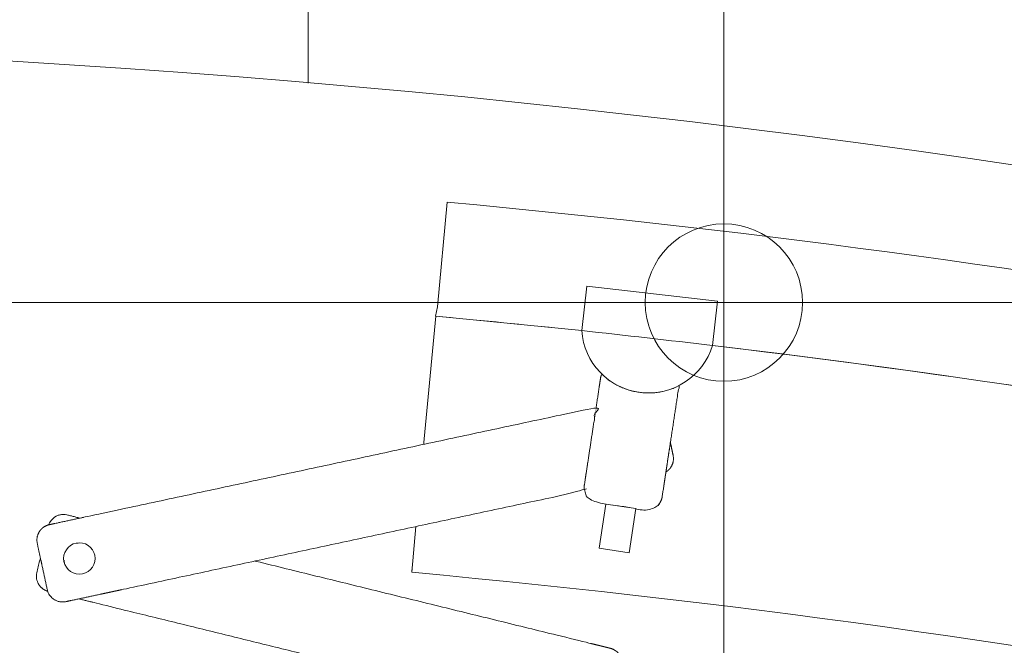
# Model space of a CAD drawing. Header units: metres. Extents: x -45 to 152, y -127 to 99.
# Tile 33 of 256: x -35.21 to -34.835, y -14.656 to -14.417. Entities that reach past the tile are written whole.
import ezdxf

# ---------------------------------------------------------------- set-up
doc = ezdxf.new("R2010")
doc.units = ezdxf.units.M
doc.linetypes.add('Raster 01', pattern=[2, 1, -1])
for name, color, linetype, lineweight in [('036_Bodenbelagarbeiten-350 Doppelbodenelement', 7, 'Continuous', 9), ('_1.35m (3D)', 7, 'Continuous', 9), ('_OG 2 (2D)', 7, 'Continuous', 9)]:
    doc.layers.add(name, color=color, linetype=linetype, lineweight=lineweight)
doc.layers.add('ACTES-Einrichtung Aufsicht.', color=7, linetype='Continuous', lineweight=9, true_color=0xa6a6a6)
doc.layers.add('AV1-Raster', color=7, linetype='Raster 01', lineweight=9, true_color=0xa6a6a6)

# ---------------------------------------------------------------- blocks, each defined once
blk = doc.blocks.new('Group-2')
at = {"layer": 'AV1-Raster'}
blk.add_line((-35.1, -22.95), (-35.1, 1.35), dxfattribs=at)
blk = doc.blocks.new('1.35m (3D)')
at = {"layer": 'AV1-Raster', "color": 7}
blk.add_blockref('Group-2', (0, 0), dxfattribs=at)
blk = doc.blocks.new('Group-95')
at = {"color": 255, "transparency": 33554687}
blk.add_wipeout([(-34.46964, -15.77454), (-34.48486, -15.76948), (-34.50011, -15.76449), (-34.51538, -15.75955), (-34.53066, -15.75468), (-34.54597, -15.74987), (-34.56129, -15.74512), (-34.57663, -15.74044), (-34.592, -15.73581), (-34.69895, -15.70544), (-34.80671, -15.67805), (-34.91518, -15.65365), (-35.02428, -15.63226), (-35.13394, -15.6139), (-35.24406, -15.59858), (-35.35457, -15.58632), (-35.46537, -15.57713), (-35.4728, -15.57423), (-35.47968, -15.57018), (-35.48583, -15.56508), (-35.49108, -15.55908), (-35.49532, -15.55231), (-35.49842, -15.54496), (-35.50031, -15.53721), (-35.50095, -15.52925), (-35.50095, -15.52919), (-35.50095, -15.52913), (-35.50095, -15.52906), (-35.50095, -15.529), (-35.50095, -15.52893), (-35.50095, -15.52887), (-35.50095, -15.52881), (-35.50095, -15.52874), (-35.50095, -14.475), (-35.4999, -14.46532), (-35.497, -14.45603), (-35.49235, -14.44748), (-35.48613, -14.43999), (-35.47858, -14.43384), (-35.46998, -14.42928), (-35.46066, -14.42647), (-35.45097, -14.42551), (-35.10676, -14.44059), (-34.76483, -14.48294), (-34.42734, -14.55229), (-34.09641, -14.6482), (-33.77414, -14.77006), (-33.46256, -14.91712), (-33.16362, -15.08844), (-32.87923, -15.28294), (-32.87917, -15.28298), (-32.87911, -15.28303), (-32.87905, -15.28307), (-32.87899, -15.28312), (-32.87892, -15.28317), (-32.87886, -15.28321), (-32.8788, -15.28326), (-32.87874, -15.28331), (-32.87924, -15.28293), (-32.87207, -15.28952), (-32.86631, -15.29737), (-32.86218, -15.30618), (-32.85984, -15.31563), (-32.85937, -15.32535), (-32.8608, -15.33498), (-32.86406, -15.34415), (-32.86904, -15.35252), (-33.49377, -16.20113), (-33.49891, -16.20707), (-33.50492, -16.21214), (-33.51165, -16.2162), (-33.51893, -16.21915), (-33.52659, -16.22093), (-33.53443, -16.22149), (-33.54225, -16.22081), (-33.54988, -16.21891), (-33.65824, -16.15072), (-33.76871, -16.08602), (-33.88119, -16.02488), (-33.99557, -15.96735), (-34.11172, -15.9135), (-34.22953, -15.86338), (-34.34888, -15.81704)], dxfattribs=at).dxf.layer = 'ACTES-Einrichtung Aufsicht.'
at = {"layer": 'ACTES-Einrichtung Aufsicht.', "transparency": 33554534, "flags": 128}
blk.add_lwpolyline([(-34.46964, -15.77454, 0.008083), (-34.592, -15.73581, 0.055453), (-35.46537, -15.57713, -0.330906), (-35.50095, -15.52925, 0.002569), (-35.50095, -15.52874), (-35.50095, -14.475, -0.41107), (-35.45097, -14.42551, -0.160224), (-32.87923, -15.28294, -0.00305), (-32.87874, -15.28331), (-32.87924, -15.28293, -0.411112), (-32.86904, -15.35252), (-33.49377, -16.20113, -0.325472), (-33.54988, -16.21891, 0.063875)], format="xyb", close=True, dxfattribs=at)
at = {"color": 255, "transparency": 33554559}
blk.add_wipeout([(-34.99579, -14.53567), (-35.00536, -14.53473), (-35.01113, -14.53414), (-35.01691, -14.53355), (-35.02268, -14.53297), (-35.02846, -14.5324), (-35.03424, -14.53184), (-35.04001, -14.53129), (-35.04579, -14.53074), (-35.05157, -14.5302), (-35.0507, -14.52658), (-35.04703, -14.48674), (-34.95753, -14.49599), (-34.86825, -14.50721), (-34.77924, -14.52038), (-34.69055, -14.53551), (-34.6022, -14.55259), (-34.51426, -14.57161), (-34.42675, -14.59255), (-34.33973, -14.61542), (-34.19491, -14.65807), (-34.05177, -14.70603), (-33.91049, -14.75925), (-33.77128, -14.81764), (-33.63431, -14.88113), (-33.49978, -14.94963), (-33.36787, -15.02305), (-33.23876, -15.10129), (-33.2603, -15.1354), (-33.26167, -15.13851), (-33.3606, -15.078), (-33.46122, -15.02036), (-33.56345, -14.96561), (-33.6672, -14.91382), (-33.7724, -14.86502), (-33.87895, -14.81926), (-33.98677, -14.77656), (-34.09576, -14.73697), (-34.09622, -14.73644), (-34.12062, -14.72843), (-34.14655, -14.71972), (-34.17254, -14.71118), (-34.19859, -14.70281), (-34.22469, -14.69462), (-34.25085, -14.68661), (-34.27706, -14.67878), (-34.30333, -14.67112), (-34.32964, -14.66364), (-34.40554, -14.64314), (-34.48182, -14.62411), (-34.55846, -14.60657), (-34.63542, -14.59052), (-34.71268, -14.57597), (-34.7902, -14.56292), (-34.86797, -14.55138), (-34.94595, -14.54135), (-34.94594, -14.5413), (-34.99578, -14.53563)], dxfattribs=at).dxf.layer = 'ACTES-Einrichtung Aufsicht.'
at = {"layer": 'ACTES-Einrichtung Aufsicht.', "flags": 128}
blk.add_lwpolyline([(-34.99579, -14.53567), (-35.00536, -14.53473, 0.002867), (-35.05157, -14.5302), (-35.0507, -14.52658), (-35.04703, -14.48674, -0.044027), (-34.33973, -14.61542, -0.073959), (-33.23876, -15.10129), (-33.2603, -15.1354), (-33.26167, -15.13851, 0.057345), (-34.09576, -14.73697), (-34.09622, -14.73644), (-34.12062, -14.72843, 0.013514), (-34.32964, -14.66364, 0.038853), (-34.94595, -14.54135), (-34.94594, -14.5413), (-34.99578, -14.53563)], format="xyb", close=True, dxfattribs=at)
at = {"color": 255, "transparency": 33554559}
blk.add_wipeout([(-34.09622, -14.73644), (-34.09576, -14.73697), (-33.98677, -14.77656), (-33.87895, -14.81926), (-33.7724, -14.86502), (-33.6672, -14.91382), (-33.56345, -14.96561), (-33.46122, -15.02036), (-33.3606, -15.078), (-33.26167, -15.13851), (-33.31399, -15.22137), (-33.41259, -15.16111), (-33.51292, -15.10375), (-33.61487, -15.04936), (-33.71837, -14.99796), (-33.82334, -14.94962), (-33.92967, -14.90437), (-34.03728, -14.86225), (-34.14607, -14.82329), (-34.15709, -14.81954), (-34.21444, -14.8004), (-34.30124, -14.77382), (-34.39439, -14.74746), (-34.48816, -14.72339), (-34.58249, -14.70163), (-34.67733, -14.68218), (-34.77261, -14.66507), (-34.86828, -14.65029), (-34.96429, -14.63786), (-35.06057, -14.62779), (-35.05896, -14.61036), (-35.05896, -14.61036), (-35.05143, -14.53022), (-34.99579, -14.53567), (-34.94596, -14.54139), (-34.94596, -14.54138), (-34.94596, -14.54138), (-34.94595, -14.54137), (-34.94595, -14.54137), (-34.94595, -14.54136), (-34.94595, -14.54136), (-34.94595, -14.54135), (-34.94595, -14.54135), (-34.84403, -14.55477), (-34.74248, -14.57077), (-34.64137, -14.58934), (-34.54077, -14.61048), (-34.44073, -14.63416), (-34.34133, -14.66038), (-34.24262, -14.68911), (-34.14468, -14.72034), (-34.12062, -14.72843)], dxfattribs=at).dxf.layer = 'ACTES-Einrichtung Aufsicht.'
at = {"layer": 'ACTES-Einrichtung Aufsicht.', "flags": 128}
blk.add_lwpolyline([(-34.09622, -14.73644), (-34.09576, -14.73697, -0.057345), (-33.26167, -15.13851), (-33.31399, -15.22137, 0.058565), (-34.14607, -14.82329), (-34.15709, -14.81954), (-34.21444, -14.8004), (-34.30124, -14.77382, 0.049045), (-35.06057, -14.62779), (-35.05896, -14.61036), (-35.05896, -14.61036), (-35.05143, -14.53022), (-34.99579, -14.53567), (-34.94596, -14.54139, 0.000416), (-34.94595, -14.54135, -0.050823), (-34.14468, -14.72034), (-34.12062, -14.72843)], format="xyb", close=True, dxfattribs=at)
at = {"color": 255, "transparency": 33554559}
for points in [[(-34.99387, -14.51877), (-34.94402, -14.52445), (-34.94595, -14.54135), (-34.99579, -14.53567)], [(-34.98908, -14.55691), (-34.98834, -14.55203), (-34.98529, -14.55462), (-34.98186, -14.5567), (-34.97816, -14.55822), (-34.97426, -14.55915), (-34.97027, -14.55945), (-34.96628, -14.55912), (-34.96239, -14.55817), (-34.95869, -14.55663), (-34.96512, -14.59898), (-34.96512, -14.59899), (-34.96516, -14.59923), (-34.96517, -14.59929), (-34.96518, -14.59936), (-34.9652, -14.59944), (-34.96522, -14.59952), (-34.96525, -14.59961), (-34.96528, -14.59972), (-34.96531, -14.59982), (-34.96535, -14.59994), (-34.96539, -14.60006), (-34.96543, -14.60018), (-34.96547, -14.60029), (-34.96552, -14.60041), (-34.96557, -14.60052), (-34.96562, -14.60063), (-34.96567, -14.60074), (-34.96573, -14.60085), (-34.96579, -14.60095), (-34.96584, -14.60106), (-34.9659, -14.60116), (-34.96596, -14.60126), (-34.96603, -14.60136), (-34.96609, -14.60145), (-34.96616, -14.60155), (-34.96622, -14.60164), (-34.96629, -14.60173), (-34.96636, -14.60182), (-34.96643, -14.60191), (-34.9665, -14.60199), (-34.96658, -14.60208), (-34.96665, -14.60216), (-34.96673, -14.60224), (-34.96681, -14.60232), (-34.96682, -14.60234), (-34.96684, -14.60235), (-34.96685, -14.60236), (-34.96687, -14.60238), (-34.96688, -14.60239), (-34.9669, -14.60241), (-34.96691, -14.60242), (-34.96692, -14.60243), (-34.96694, -14.60245), (-34.96695, -14.60246), (-34.96697, -14.60248), (-34.96699, -14.60249), (-34.967, -14.60251), (-34.96702, -14.60252), (-34.96704, -14.60254), (-34.96706, -14.60256), (-34.96708, -14.60258), (-34.96711, -14.6026), (-34.96713, -14.60262), (-34.96715, -14.60264), (-34.96718, -14.60266), (-34.9672, -14.60268), (-34.96723, -14.6027), (-34.96726, -14.60273), (-34.96729, -14.60275), (-34.96731, -14.60277), (-34.96734, -14.60279), (-34.96737, -14.60282), (-34.9674, -14.60284), (-34.96743, -14.60286), (-34.96746, -14.60289), (-34.96749, -14.60291), (-34.96754, -14.60294), (-34.96759, -14.60298), (-34.96764, -14.60301), (-34.96769, -14.60305), (-34.96774, -14.60308), (-34.96779, -14.60311), (-34.96784, -14.60315), (-34.9679, -14.60318), (-34.96795, -14.60321), (-34.96801, -14.60325), (-34.96807, -14.60328), (-34.96813, -14.60332), (-34.9682, -14.60335), (-34.96826, -14.60339), (-34.96833, -14.60343), (-34.96841, -14.60346), (-34.96848, -14.6035), (-34.96856, -14.60354), (-34.96865, -14.60358), (-34.96873, -14.60361), (-34.96882, -14.60365), (-34.96892, -14.60368), (-34.96901, -14.60372), (-34.96911, -14.60375), (-34.96921, -14.60379), (-34.96931, -14.60382), (-34.96942, -14.60385), (-34.96952, -14.60388), (-34.96962, -14.6039), (-34.96972, -14.60393), (-34.96982, -14.60395), (-34.96992, -14.60397), (-34.97017, -14.60401), (-34.97043, -14.60404), (-34.97068, -14.60407), (-34.97093, -14.60408), (-34.97119, -14.60408), (-34.97144, -14.60406), (-34.9717, -14.60404), (-34.97195, -14.60401), (-34.98975, -14.60131), (-34.99, -14.60126), (-34.99025, -14.60121), (-34.99049, -14.60115), (-34.99074, -14.60107), (-34.99098, -14.60099), (-34.99121, -14.60089), (-34.99145, -14.60078), (-34.99167, -14.60067), (-34.99176, -14.60062), (-34.99185, -14.60057), (-34.99194, -14.60052), (-34.99203, -14.60046), (-34.99212, -14.6004), (-34.99221, -14.60035), (-34.99229, -14.60029), (-34.99238, -14.60022), (-34.99247, -14.60016), (-34.99255, -14.6001), (-34.99263, -14.60004), (-34.9927, -14.59998), (-34.99277, -14.59992), (-34.99284, -14.59986), (-34.99291, -14.5998), (-34.99297, -14.59974), (-34.99303, -14.59968), (-34.99308, -14.59962), (-34.99314, -14.59957), (-34.99319, -14.59951), (-34.99324, -14.59946), (-34.99329, -14.59941), (-34.99333, -14.59936), (-34.99337, -14.59931), (-34.99341, -14.59927), (-34.99345, -14.59922), (-34.99349, -14.59917), (-34.99353, -14.59913), (-34.99357, -14.59908), (-34.99361, -14.59903), (-34.99364, -14.59898), (-34.99368, -14.59893), (-34.9937, -14.5989), (-34.99372, -14.59887), (-34.99374, -14.59884), (-34.99376, -14.59881), (-34.99379, -14.59878), (-34.99381, -14.59875), (-34.99383, -14.59872), (-34.99385, -14.59869), (-34.99387, -14.59866), (-34.99389, -14.59863), (-34.99391, -14.5986), (-34.99392, -14.59858), (-34.99394, -14.59855), (-34.99396, -14.59852), (-34.99397, -14.5985), (-34.99398, -14.59847), (-34.994, -14.59845), (-34.99401, -14.59843), (-34.99402, -14.59841), (-34.99404, -14.59839), (-34.99405, -14.59837), (-34.99406, -14.59835), (-34.99407, -14.59833), (-34.99408, -14.59831), (-34.99409, -14.59829), (-34.9941, -14.59828), (-34.99411, -14.59826), (-34.99412, -14.59824), (-34.99413, -14.59823), (-34.99414, -14.59821), (-34.99415, -14.59819), (-34.99415, -14.59817), (-34.99421, -14.59807), (-34.99426, -14.59797), (-34.9943, -14.59787), (-34.99435, -14.59777), (-34.99439, -14.59766), (-34.99444, -14.59756), (-34.99448, -14.59745), (-34.99451, -14.59735), (-34.99455, -14.59724), (-34.99458, -14.59713), (-34.99462, -14.59702), (-34.99465, -14.59691), (-34.99468, -14.59679), (-34.9947, -14.59668), (-34.99473, -14.59656), (-34.99475, -14.59644), (-34.99477, -14.59632), (-34.99479, -14.59621), (-34.99481, -14.59608), (-34.99482, -14.59596), (-34.99483, -14.59584), (-34.99484, -14.59572), (-34.99484, -14.59559), (-34.99485, -14.59546), (-34.99485, -14.59534), (-34.99485, -14.59523), (-34.99484, -14.59512), (-34.99484, -14.59503), (-34.99484, -14.59494), (-34.99483, -14.59486), (-34.99482, -14.59479), (-34.99482, -14.59472), (-34.99478, -14.59449), (-34.99478, -14.59448)]]:
    blk.add_wipeout(points, dxfattribs=at).dxf.layer = 'ACTES-Einrichtung Aufsicht.'
at = {"layer": 'ACTES-Einrichtung Aufsicht.', "flags": 128}
blk.add_lwpolyline([(-34.99387, -14.51877), (-34.94402, -14.52445), (-34.94595, -14.54135), (-34.99579, -14.53567)], close=True, dxfattribs=at)
at = {"layer": 'ACTES-Einrichtung Aufsicht.'}
blk.add_rational_spline([(-34.98908, -14.55691), (-34.98871, -14.55447), (-34.98834, -14.55203), (-34.97519, -14.56511), (-34.95869, -14.55663), (-34.96191, -14.5778), (-34.96512, -14.59898), (-34.96512, -14.59898), (-34.96512, -14.59899), (-34.96514, -14.59911), (-34.96519, -14.59946), (-34.9655, -14.60042), (-34.96595, -14.60127), (-34.96649, -14.602), (-34.96681, -14.60232), (-34.96687, -14.60238), (-34.96698, -14.60249), (-34.96714, -14.60263), (-34.96737, -14.60282), (-34.96749, -14.60291), (-34.96768, -14.60305), (-34.96811, -14.60331), (-34.96871, -14.60362), (-34.96952, -14.60389), (-34.96992, -14.60397), (-34.97093, -14.60416), (-34.97195, -14.60401), (-34.98085, -14.60266), (-34.98975, -14.60131), (-34.99076, -14.60115), (-34.99167, -14.60067), (-34.99204, -14.60048), (-34.99273, -14.59997), (-34.99321, -14.5995), (-34.99354, -14.59913), (-34.99368, -14.59893), (-34.99377, -14.59881), (-34.99393, -14.59857), (-34.99404, -14.59838), (-34.99412, -14.59824), (-34.99415, -14.59817), (-34.99436, -14.59777), (-34.99466, -14.59692), (-34.99484, -14.59597), (-34.99485, -14.59496), (-34.9948, -14.5946), (-34.99478, -14.59449), (-34.99478, -14.59448), (-34.99478, -14.59448), (-34.99193, -14.57569), (-34.98908, -14.55691)], [1, 1, 1, 0.808687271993, 1, 1, 1, 1, 1, 1, 1, 1, 1, 1, 1, 1, 1, 1, 1, 1, 1, 1, 1, 1, 1, 0.985598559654, 1, 1, 1, 0.985598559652, 1, 1, 1, 1, 1, 1, 1, 1, 1, 1, 1, 1, 1, 1, 1, 1, 1, 1, 1, 1, 1], degree=2, knots=[0, 0, 0, 0.039408, 0.039408, 0.278912, 0.278912, 0.620862, 0.620862, 0.620937, 0.620937, 0.622866, 0.626641, 0.630417, 0.634193, 0.637969, 0.637969, 0.638631, 0.639292, 0.639953, 0.640614, 0.640614, 0.641656, 0.642699, 0.643741, 0.644783, 0.644783, 0.647352, 0.647352, 0.67014, 0.67014, 0.672709, 0.672709, 0.673751, 0.674793, 0.675836, 0.676878, 0.676878, 0.677539, 0.6782, 0.678861, 0.679523, 0.679523, 0.683299, 0.687075, 0.69085, 0.694626, 0.696555, 0.696555, 0.69663, 0.69663, 1, 1, 1], dxfattribs=at)
at = {"color": 255, "transparency": 33554559}
for points in [[(-34.98031, -14.55743), (-34.98344, -14.55584), (-34.98632, -14.55383), (-34.9889, -14.55145), (-34.99113, -14.54874), (-34.99296, -14.54574), (-34.99436, -14.54253), (-34.99531, -14.53915), (-34.99579, -14.53567), (-34.97035, -14.53395)], [(-34.96096, -14.58321), (-34.96198, -14.57831), (-34.96369, -14.58958), (-34.9636, -14.58952), (-34.9635, -14.58946), (-34.96341, -14.5894), (-34.96332, -14.58933), (-34.96323, -14.58927), (-34.96315, -14.5892), (-34.96306, -14.58914), (-34.96298, -14.58907), (-34.96289, -14.58899), (-34.96281, -14.58892), (-34.96272, -14.58884), (-34.96264, -14.58877), (-34.96256, -14.58869), (-34.96248, -14.58861), (-34.96241, -14.58852), (-34.96233, -14.58844), (-34.96232, -14.58842), (-34.9623, -14.58841), (-34.96229, -14.5884), (-34.96228, -14.58838), (-34.96227, -14.58837), (-34.96225, -14.58835), (-34.96224, -14.58834), (-34.96223, -14.58832), (-34.96221, -14.5883), (-34.9622, -14.58829), (-34.96219, -14.58827), (-34.96217, -14.58825), (-34.96216, -14.58823), (-34.96214, -14.58822), (-34.96213, -14.5882), (-34.96211, -14.58817), (-34.96209, -14.58815), (-34.96207, -14.58813), (-34.96206, -14.58811), (-34.96204, -14.58808), (-34.96202, -14.58805), (-34.962, -14.58803), (-34.96198, -14.588), (-34.96196, -14.58797), (-34.96193, -14.58794), (-34.96191, -14.58791), (-34.96189, -14.58788), (-34.96187, -14.58785), (-34.96185, -14.58782), (-34.96183, -14.58779), (-34.96181, -14.58776), (-34.96179, -14.58772), (-34.96176, -14.58767), (-34.96172, -14.58762), (-34.96169, -14.58757), (-34.96166, -14.58752), (-34.96163, -14.58747), (-34.9616, -14.58741), (-34.96157, -14.58736), (-34.96154, -14.5873), (-34.96151, -14.58725), (-34.96148, -14.58719), (-34.96145, -14.58713), (-34.96142, -14.58706), (-34.96139, -14.587), (-34.96135, -14.58693), (-34.96132, -14.58685), (-34.96129, -14.58678), (-34.96125, -14.5867), (-34.96122, -14.58662), (-34.96119, -14.58653), (-34.96116, -14.58644), (-34.96113, -14.58635), (-34.9611, -14.58626), (-34.96107, -14.58616), (-34.96104, -14.58606), (-34.96101, -14.58595), (-34.96099, -14.58585), (-34.96096, -14.58575), (-34.96094, -14.58564), (-34.96092, -14.58554), (-34.9609, -14.58544), (-34.96089, -14.58534), (-34.96087, -14.58523), (-34.96085, -14.58498), (-34.96083, -14.58473), (-34.96083, -14.58447), (-34.96083, -14.58422), (-34.96085, -14.58396), (-34.96087, -14.58371), (-34.96091, -14.58346)], [(-34.96512, -14.59898), (-34.96512, -14.59898), (-34.96512, -14.59898), (-34.96512, -14.59898), (-34.96512, -14.59898), (-34.96512, -14.59898), (-34.96512, -14.59898), (-34.96512, -14.59899), (-34.96512, -14.59899), (-34.96512, -14.59899), (-34.96512, -14.599), (-34.96513, -14.59902), (-34.96513, -14.59905), (-34.96513, -14.59908), (-34.96514, -14.59912), (-34.96515, -14.59917), (-34.96516, -14.59923), (-34.96517, -14.59929), (-34.96518, -14.59936), (-34.9652, -14.59944), (-34.96522, -14.59952), (-34.96525, -14.59961), (-34.96528, -14.59972), (-34.96531, -14.59982), (-34.96535, -14.59994), (-34.96539, -14.60006), (-34.96543, -14.60018), (-34.96547, -14.60029), (-34.96552, -14.60041), (-34.96557, -14.60052), (-34.96562, -14.60063), (-34.96567, -14.60074), (-34.96573, -14.60085), (-34.96579, -14.60095), (-34.96584, -14.60106), (-34.9659, -14.60116), (-34.96596, -14.60126), (-34.96603, -14.60136), (-34.96609, -14.60145), (-34.96616, -14.60155), (-34.96622, -14.60164), (-34.96629, -14.60173), (-34.96636, -14.60182), (-34.96643, -14.60191), (-34.9665, -14.60199), (-34.96658, -14.60208), (-34.96665, -14.60216), (-34.96673, -14.60224), (-34.96681, -14.60232)], [(-35.20212, -14.6223), (-35.19899, -14.6097), (-35.19893, -14.60954), (-35.19886, -14.60938), (-35.19879, -14.60922), (-35.19872, -14.60906), (-35.19864, -14.60891), (-35.19855, -14.60876), (-35.19847, -14.60861), (-35.19837, -14.60846), (-35.19832, -14.60838), (-35.19826, -14.60829), (-35.1982, -14.60821), (-35.19813, -14.60812), (-35.19807, -14.60804), (-35.198, -14.60796), (-35.19793, -14.60788), (-35.19787, -14.6078), (-35.1978, -14.60772), (-35.19773, -14.60764), (-35.19766, -14.60757), (-35.19759, -14.6075), (-35.19752, -14.60744), (-35.19746, -14.60737), (-35.19739, -14.60731), (-35.19733, -14.60726), (-35.19727, -14.6072), (-35.1972, -14.60715), (-35.19714, -14.6071), (-35.19709, -14.60706), (-35.19703, -14.60701), (-35.19698, -14.60697), (-35.19692, -14.60693), (-35.19687, -14.60689), (-35.19682, -14.60686), (-35.19677, -14.60682), (-35.19672, -14.60679), (-35.19667, -14.60675), (-35.19662, -14.60672), (-35.19657, -14.60669), (-35.19652, -14.60665), (-35.19646, -14.60662), (-35.19643, -14.6066), (-35.1964, -14.60658), (-35.19637, -14.60656), (-35.19634, -14.60655), (-35.1963, -14.60653), (-35.19627, -14.60651), (-35.19624, -14.60649), (-35.19621, -14.60647), (-35.19617, -14.60646), (-35.19614, -14.60644), (-35.19611, -14.60643), (-35.19609, -14.60641), (-35.19606, -14.6064), (-35.19603, -14.60638), (-35.196, -14.60637), (-35.19598, -14.60636), (-35.19596, -14.60635), (-35.19593, -14.60633), (-35.19591, -14.60632), (-35.19589, -14.60631), (-35.19587, -14.6063), (-35.19585, -14.60629), (-35.19583, -14.60629), (-35.19581, -14.60628), (-35.19579, -14.60627), (-35.19577, -14.60626), (-35.19575, -14.60625), (-35.19574, -14.60625), (-35.19572, -14.60624), (-35.1957, -14.60623), (-35.19568, -14.60622), (-35.19566, -14.60622), (-35.19556, -14.60617), (-35.19545, -14.60613), (-35.19535, -14.60609), (-35.19524, -14.60606), (-35.19513, -14.60602), (-35.19503, -14.60599), (-35.19492, -14.60596), (-35.19481, -14.60593), (-35.1947, -14.60591), (-35.19459, -14.60588), (-35.19447, -14.60586), (-35.19436, -14.60584), (-35.19424, -14.60582), (-35.19413, -14.6058), (-35.19401, -14.60579), (-35.19389, -14.60578), (-35.19377, -14.60577), (-35.19365, -14.60576), (-35.19352, -14.60575), (-35.1934, -14.60575), (-35.19328, -14.60575), (-35.19315, -14.60576), (-35.19303, -14.60576), (-35.1929, -14.60577), (-35.19278, -14.60578), (-35.19267, -14.60579), (-35.19256, -14.6058), (-35.19247, -14.60582), (-35.19238, -14.60583), (-35.1923, -14.60584), (-35.19223, -14.60585), (-35.19217, -14.60587), (-35.19193, -14.60592), (-35.19193, -14.60593), (-35.18702, -14.60713), (-34.98506, -14.65669), (-34.98505, -14.65669), (-34.98482, -14.65675), (-34.98476, -14.65677), (-34.98469, -14.65679), (-34.98461, -14.65681), (-34.98453, -14.65684), (-34.98444, -14.65688), (-34.98434, -14.65691), (-34.98424, -14.65696), (-34.98412, -14.657), (-34.98401, -14.65705), (-34.9839, -14.65711), (-34.98378, -14.65716), (-34.98367, -14.65722), (-34.98357, -14.65728), (-34.98346, -14.65734), (-34.98336, -14.6574), (-34.98325, -14.65746), (-34.98315, -14.65753), (-34.98306, -14.6576), (-34.98296, -14.65767), (-34.98287, -14.65774), (-34.98277, -14.65781), (-34.98268, -14.65788), (-34.9826, -14.65795), (-34.98251, -14.65803), (-34.98243, -14.6581), (-34.98234, -14.65818), (-34.98226, -14.65826), (-34.98218, -14.65834), (-34.98211, -14.65842), (-34.98203, -14.6585), (-34.98196, -14.65859), (-34.98188, -14.65867), (-34.98187, -14.65869), (-34.98186, -14.65871), (-34.98185, -14.65872), (-34.98183, -14.65874), (-34.98182, -14.65875), (-34.98181, -14.65877), (-34.9818, -14.65878), (-34.98178, -14.6588), (-34.98177, -14.65881), (-34.98176, -14.65883), (-34.98174, -14.65885), (-34.98173, -14.65887), (-34.98172, -14.65888), (-34.9817, -14.6589), (-34.98169, -14.65893), (-34.98167, -14.65895), (-34.98165, -14.65897), (-34.98164, -14.65899), (-34.98162, -14.65902), (-34.9816, -14.65904), (-34.98158, -14.65907), (-34.98156, -14.6591), (-34.98154, -14.65913), (-34.98152, -14.65916), (-34.9815, -14.65919), (-34.98148, -14.65922), (-34.98146, -14.65925), (-34.98144, -14.65928), (-34.98142, -14.65931), (-34.9814, -14.65934), (-34.98138, -14.65937), (-34.98136, -14.65941), (-34.98133, -14.65946), (-34.9813, -14.65951), (-34.98127, -14.65956), (-34.98124, -14.65961), (-34.98121, -14.65967), (-34.98118, -14.65972), (-34.98115, -14.65978), (-34.98113, -14.65983), (-34.9811, -14.65989), (-34.98107, -14.65995), (-34.98104, -14.66001), (-34.98101, -14.66008), (-34.98098, -14.66015), (-34.98095, -14.66022), (-34.98092, -14.66029), (-34.98089, -14.66037), (-34.98086, -14.66045), (-34.98083, -14.66053), (-34.9808, -14.66062), (-34.98077, -14.66071), (-34.98074, -14.6608), (-34.98072, -14.66089), (-34.98069, -14.66099), (-34.98066, -14.6611), (-34.98064, -14.6612), (-34.98062, -14.6613), (-34.9806, -14.66141), (-34.98058, -14.66151), (-34.98056, -14.66161), (-34.98055, -14.66172), (-34.98053, -14.66182), (-34.98052, -14.66192), (-34.9805, -14.66218), (-34.98049, -14.66243), (-34.9805, -14.66268), (-34.98051, -14.66294), (-34.98053, -14.66319), (-34.98057, -14.66345), (-34.98061, -14.6637), (-34.98067, -14.66395), (-34.98496, -14.68143), (-34.98502, -14.68167), (-34.9851, -14.68192), (-34.98518, -14.68216), (-34.98528, -14.68239), (-34.98539, -14.68262), (-34.9855, -14.68285), (-34.98563, -14.68307), (-34.98577, -14.68329), (-34.98582, -14.68337), (-34.98588, -14.68346), (-34.98594, -14.68354), (-34.98601, -14.68363), (-34.98607, -14.68371), (-34.98614, -14.68379), (-34.9862, -14.68387), (-34.98627, -14.68395), (-34.98634, -14.68403), (-34.98641, -14.68411), (-34.98648, -14.68418), (-34.98655, -14.68425), (-34.98661, -14.68431), (-34.98668, -14.68438), (-34.98675, -14.68444), (-34.98681, -14.68449), (-34.98687, -14.68455), (-34.98693, -14.6846), (-34.98699, -14.68465), (-34.98705, -14.68469), (-34.98711, -14.68474), (-34.98716, -14.68478), (-34.98722, -14.68482), (-34.98727, -14.68486), (-34.98732, -14.68489), (-34.98737, -14.68493), (-34.98742, -14.68496), (-34.98747, -14.685), (-34.98752, -14.68503), (-34.98757, -14.68506), (-34.98762, -14.6851), (-34.98767, -14.68513), (-34.98771, -14.68515), (-34.98774, -14.68517), (-34.98777, -14.68519), (-34.9878, -14.6852), (-34.98783, -14.68522), (-34.98787, -14.68524), (-34.9879, -14.68526), (-34.98793, -14.68528), (-34.98796, -14.68529), (-34.98799, -14.68531), (-34.98802, -14.68532), (-34.98805, -14.68534), (-34.98808, -14.68535), (-34.98811, -14.68537), (-34.98813, -14.68538), (-34.98816, -14.68539), (-34.98818, -14.6854), (-34.98821, -14.68542), (-34.98823, -14.68543), (-34.98825, -14.68544), (-34.98827, -14.68545), (-34.98829, -14.68546), (-34.98831, -14.68546), (-34.98833, -14.68547), (-34.98835, -14.68548), (-34.98837, -14.68549), (-34.98838, -14.6855), (-34.9884, -14.6855), (-34.98842, -14.68551), (-34.98844, -14.68552), (-34.98846, -14.68553), (-34.98847, -14.68553), (-34.98858, -14.68558), (-34.98868, -14.68562), (-34.98879, -14.68566), (-34.9889, -14.68569), (-34.989, -14.68573), (-34.98911, -14.68576), (-34.98922, -14.68579), (-34.98933, -14.68582), (-34.98944, -14.68584), (-34.98955, -14.68587), (-34.98967, -14.68589), (-34.98978, -14.68591), (-34.9899, -14.68593), (-34.99001, -14.68595), (-34.99013, -14.68596), (-34.99025, -14.68597), (-34.99037, -14.68598), (-34.99049, -14.68599), (-34.99061, -14.686), (-34.99074, -14.686), (-34.99086, -14.686), (-34.99098, -14.68599), (-34.99111, -14.68599), (-34.99123, -14.68598), (-34.99136, -14.68597), (-34.99147, -14.68596), (-34.99157, -14.68595), (-34.99167, -14.68593), (-34.99176, -14.68592), (-34.99184, -14.68591), (-34.99191, -14.6859), (-34.99197, -14.68588), (-34.9922, -14.68583), (-34.99221, -14.68582), (-35.00398, -14.68293), (-35.00164, -14.66751), (-35.00158, -14.66673), (-35.00161, -14.66594), (-35.00175, -14.66517), (-35.00199, -14.66442), (-35.00232, -14.66371), (-35.00274, -14.66305), (-35.00325, -14.66245), (-35.00447, -14.66147), (-35.00517, -14.66111), (-35.00591, -14.66084), (-35.00668, -14.66068), (-35.00746, -14.66061), (-35.00824, -14.66065), (-35.00901, -14.66078), (-35.01047, -14.66135), (-35.01113, -14.66178), (-35.01173, -14.66228), (-35.01226, -14.66286), (-35.01271, -14.66351), (-35.01307, -14.6642), (-35.01334, -14.66494), (-35.01351, -14.66571), (-35.01569, -14.68006), (-35.18747, -14.63791), (-35.18745, -14.63791), (-35.19937, -14.63498), (-35.19947, -14.63495), (-35.19956, -14.63492), (-35.19966, -14.63489), (-35.19976, -14.63485), (-35.19986, -14.63481), (-35.19996, -14.63477), (-35.20005, -14.63473), (-35.20015, -14.63469), (-35.20025, -14.63464), (-35.20035, -14.63459), (-35.20044, -14.63454), (-35.20054, -14.63449), (-35.20063, -14.63444), (-35.20073, -14.63438), (-35.20082, -14.63432), (-35.20092, -14.63426), (-35.20101, -14.6342), (-35.2011, -14.63414), (-35.20119, -14.63408), (-35.20128, -14.63401), (-35.20137, -14.63394), (-35.20146, -14.63387), (-35.20154, -14.6338), (-35.20163, -14.63372), (-35.20171, -14.63365), (-35.20179, -14.63357), (-35.20187, -14.63349), (-35.20195, -14.63341), (-35.20203, -14.63333), (-35.20211, -14.63325), (-35.20218, -14.63316), (-35.20226, -14.63308), (-35.20227, -14.63306), (-35.20228, -14.63304), (-35.20229, -14.63303), (-35.20231, -14.63301), (-35.20232, -14.633), (-35.20233, -14.63298), (-35.20234, -14.63297), (-35.20235, -14.63295), (-35.20237, -14.63294), (-35.20238, -14.63292), (-35.20239, -14.6329), (-35.20241, -14.63288), (-35.20242, -14.63287), (-35.20244, -14.63285), (-35.20245, -14.63282), (-35.20247, -14.6328), (-35.20249, -14.63278), (-35.2025, -14.63276), (-35.20252, -14.63273), (-35.20254, -14.63271), (-35.20256, -14.63268), (-35.20258, -14.63265), (-35.2026, -14.63262), (-35.20262, -14.63259), (-35.20264, -14.63256), (-35.20266, -14.63253), (-35.20268, -14.6325), (-35.2027, -14.63247), (-35.20272, -14.63244), (-35.20274, -14.63241), (-35.20276, -14.63238), (-35.20278, -14.63234), (-35.20281, -14.63229), (-35.20284, -14.63224), (-35.20287, -14.63219), (-35.2029, -14.63214), (-35.20293, -14.63208), (-35.20296, -14.63203), (-35.20298, -14.63197), (-35.20301, -14.63192), (-35.20304, -14.63186), (-35.20307, -14.6318), (-35.2031, -14.63174), (-35.20313, -14.63167), (-35.20316, -14.6316), (-35.20319, -14.63153), (-35.20322, -14.63146), (-35.20325, -14.63138), (-35.20328, -14.6313), (-35.20331, -14.63122), (-35.20334, -14.63113), (-35.20337, -14.63104), (-35.2034, -14.63095), (-35.20342, -14.63086), (-35.20345, -14.63076), (-35.20347, -14.63065), (-35.2035, -14.63055), (-35.20352, -14.63045), (-35.20354, -14.63034), (-35.20356, -14.63024), (-35.20358, -14.63014), (-35.20359, -14.63003), (-35.2036, -14.62993), (-35.20362, -14.62983), (-35.20364, -14.62957), (-35.20364, -14.62932), (-35.20364, -14.62907), (-35.20363, -14.62881), (-35.20361, -14.62856), (-35.20357, -14.6283), (-35.20353, -14.62805), (-35.20347, -14.6278)]]:
    blk.add_wipeout(points, dxfattribs=at).dxf.layer = 'ACTES-Einrichtung Aufsicht.'
at = {"layer": 'ACTES-Einrichtung Aufsicht.'}
for points, weights, knots in [([(-34.96096, -14.58321), (-34.96147, -14.58076), (-34.96198, -14.57831), (-34.96284, -14.58395), (-34.96369, -14.58958), (-34.96331, -14.58934), (-34.96263, -14.58878), (-34.96233, -14.58844), (-34.96228, -14.58838), (-34.96218, -14.58826), (-34.96204, -14.58809), (-34.96187, -14.58785), (-34.96179, -14.58772), (-34.96166, -14.58752), (-34.96142, -14.58708), (-34.96115, -14.58647), (-34.96093, -14.58564), (-34.96087, -14.58523), (-34.96074, -14.58421), (-34.96096, -14.58321)], [1, 1, 1, 1, 1, 1, 1, 1, 1, 1, 1, 1, 1, 1, 1, 1, 1, 1, 0.985598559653, 1], [0, 0, 0, 0.242093, 0.242093, 0.793953, 0.793953, 0.837958, 0.884456, 0.884456, 0.892598, 0.900739, 0.90888, 0.917022, 0.917022, 0.929858, 0.942693, 0.955529, 0.968365, 0.968365, 1, 1, 1]), ([(-35.20212, -14.6223), (-35.20056, -14.616), (-35.19899, -14.6097), (-35.19875, -14.60905), (-35.19837, -14.60846), (-35.19815, -14.60812), (-35.19758, -14.60748), (-35.19707, -14.60704), (-35.19667, -14.60675), (-35.19646, -14.60662), (-35.19634, -14.60654), (-35.19608, -14.6064), (-35.19588, -14.60631), (-35.19574, -14.60625), (-35.19566, -14.60622), (-35.19525, -14.60604), (-35.19437, -14.60582), (-35.19341, -14.60573), (-35.1924, -14.60581), (-35.19205, -14.6059), (-35.19193, -14.60592), (-35.19193, -14.60593), (-35.19193, -14.60593), (-35.18947, -14.60653), (-35.18702, -14.60713), (-35.08604, -14.63191), (-34.98506, -14.65669), (-34.98506, -14.65669), (-34.98505, -14.65669), (-34.98494, -14.65672), (-34.98459, -14.65681), (-34.98366, -14.6572), (-34.98285, -14.65773), (-34.98217, -14.65833), (-34.98188, -14.65867), (-34.98183, -14.65874), (-34.98173, -14.65886), (-34.9816, -14.65903), (-34.98144, -14.65928), (-34.98136, -14.65941), (-34.98124, -14.65961), (-34.98101, -14.66006), (-34.98076, -14.66068), (-34.98056, -14.66151), (-34.98052, -14.66192), (-34.98042, -14.66295), (-34.98067, -14.66395), (-34.98281, -14.67269), (-34.98496, -14.68143), (-34.9852, -14.68243), (-34.98577, -14.68329), (-34.98599, -14.68363), (-34.98655, -14.68427), (-34.98706, -14.68471), (-34.98747, -14.685), (-34.98767, -14.68513), (-34.9878, -14.68521), (-34.98806, -14.68535), (-34.98826, -14.68544), (-34.9884, -14.6855), (-34.98847, -14.68553), (-34.98889, -14.68571), (-34.98977, -14.68593), (-34.99073, -14.68602), (-34.99174, -14.68594), (-34.99209, -14.68585), (-34.9922, -14.68583), (-34.99221, -14.68582), (-34.99221, -14.68582), (-34.9981, -14.68438), (-35.00398, -14.68293), (-35.00281, -14.67522), (-35.00164, -14.66751), (-35.00112, -14.66408), (-35.00383, -14.66192), (-35.00654, -14.65976), (-35.00976, -14.66102), (-35.01299, -14.66228), (-35.01351, -14.66571), (-35.0146, -14.67289), (-35.01569, -14.68006), (-35.10158, -14.65899), (-35.18747, -14.63791), (-35.18746, -14.63791), (-35.18745, -14.63791), (-35.19341, -14.63644), (-35.19937, -14.63498), (-35.19976, -14.63486), (-35.20054, -14.63451), (-35.20129, -14.63402), (-35.20197, -14.63342), (-35.20226, -14.63308), (-35.20231, -14.63301), (-35.2024, -14.63289), (-35.20253, -14.63272), (-35.2027, -14.63247), (-35.20278, -14.63234), (-35.2029, -14.63214), (-35.20312, -14.63169), (-35.20337, -14.63107), (-35.20357, -14.63024), (-35.20362, -14.62983), (-35.20372, -14.6288), (-35.20347, -14.6278), (-35.2028, -14.62505), (-35.20212, -14.6223)], [1, 1, 1, 0.99333317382, 1, 1, 1, 1, 1, 1, 1, 1, 1, 1, 1, 1, 1, 1, 1, 1, 1, 1, 1, 1, 1, 1, 1, 1, 1, 1, 1, 1, 1, 1, 1, 1, 1, 1, 1, 1, 1, 1, 1, 1, 1, 0.985598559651, 1, 1, 1, 0.985598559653, 1, 1, 1, 1, 1, 1, 1, 1, 1, 1, 1, 1, 1, 1, 1, 1, 1, 1, 1, 1, 1, 1, 1, 0.866022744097, 1, 0.866022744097, 1, 0.866022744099, 1, 1, 1, 1, 1, 1, 1, 1, 1, 1, 1, 1, 1, 1, 1, 1, 1, 1, 1, 1, 1, 1, 1, 1, 0.985598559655, 1, 1, 1], [0, 0, 0, 0.004254, 0.004254, 0.004707, 0.004707, 0.004977, 0.005247, 0.005516, 0.005786, 0.005786, 0.005957, 0.006128, 0.006299, 0.00647, 0.00647, 0.007448, 0.008425, 0.009402, 0.010379, 0.010878, 0.010878, 0.010898, 0.010898, 0.021336, 0.021336, 0.450963, 0.450963, 0.450982, 0.450982, 0.451481, 0.452458, 0.453436, 0.454413, 0.45539, 0.45539, 0.455561, 0.455732, 0.455903, 0.456074, 0.456074, 0.456344, 0.456614, 0.456884, 0.457153, 0.457153, 0.457818, 0.457818, 0.463715, 0.463715, 0.46438, 0.46438, 0.46465, 0.46492, 0.465189, 0.465459, 0.465459, 0.46563, 0.465801, 0.465972, 0.466144, 0.466144, 0.467121, 0.468098, 0.469075, 0.470052, 0.470551, 0.470551, 0.470571, 0.470571, 0.495613, 0.495613, 0.527849, 0.527849, 0.540245, 0.540245, 0.552642, 0.552642, 0.565038, 0.565038, 0.595034, 0.595034, 0.960479, 0.960479, 0.960516, 0.960516, 0.985858, 0.985858, 0.987545, 0.989232, 0.990918, 0.992605, 0.992605, 0.9929, 0.993195, 0.993491, 0.993786, 0.993786, 0.994251, 0.994717, 0.995183, 0.995648, 0.995648, 0.996795, 0.996795, 1, 1, 1])]:
    blk.add_rational_spline(points, weights, degree=2, knots=knots, dxfattribs=at)
blk.add_open_spline([(-34.96512, -14.59898), (-34.96512, -14.59898), (-34.96512, -14.59899), (-34.96519, -14.59946), (-34.9655, -14.60042), (-34.96595, -14.60127), (-34.96649, -14.602), (-34.96681, -14.60232)], degree=2, dxfattribs=at)
at = {"color": 255, "transparency": 33554559}
blk.add_wipeout([(-34.94652, -14.54302), (-34.94799, -14.54621), (-34.94988, -14.54916), (-34.95217, -14.55183), (-34.95479, -14.55416), (-34.95772, -14.5561), (-34.96088, -14.55763), (-34.96422, -14.5587), (-34.96767, -14.55931), (-34.97035, -14.53395)], dxfattribs=at).dxf.layer = 'ACTES-Einrichtung Aufsicht.'
for points in [[(-34.99579, -14.53567), (-34.99511, -14.54004), (-34.99369, -14.54423), (-34.99156, -14.54811), (-34.98879, -14.55156), (-34.98547, -14.55449), (-34.98169, -14.55679), (-34.97757, -14.55841), (-34.96881, -14.5594), (-34.96443, -14.55875), (-34.96024, -14.55736), (-34.95634, -14.55526), (-34.95287, -14.55252), (-34.94992, -14.54921), (-34.94759, -14.54545), (-34.94595, -14.54135), (-34.95217, -14.54062), (-34.9584, -14.53989), (-34.96463, -14.53918), (-34.97086, -14.53846), (-34.9771, -14.53776), (-34.98333, -14.53706), (-34.98956, -14.53636)], [(-34.99482, -14.59472), (-34.99482, -14.59479), (-34.99483, -14.59486), (-34.99484, -14.59494), (-34.99484, -14.59503), (-34.99484, -14.59512), (-34.99485, -14.59523), (-34.99485, -14.59534), (-34.99485, -14.59546), (-34.99484, -14.59559), (-34.99484, -14.59572), (-34.99483, -14.59584), (-34.99482, -14.59596), (-34.99481, -14.59608), (-34.99479, -14.59621), (-34.99477, -14.59632), (-34.99475, -14.59644), (-34.99475, -14.59646), (-34.99474, -14.59648), (-34.99474, -14.5965), (-34.99474, -14.59651), (-34.99473, -14.59653), (-34.99473, -14.59655), (-34.99473, -14.59657), (-34.99472, -14.59658), (-35.19241, -14.63897), (-35.19242, -14.63897), (-35.19266, -14.63902), (-35.19272, -14.63903), (-35.19279, -14.63904), (-35.19287, -14.63905), (-35.19296, -14.63906), (-35.19305, -14.63907), (-35.19316, -14.63908), (-35.19327, -14.63909), (-35.19339, -14.63909), (-35.19352, -14.6391), (-35.19365, -14.6391), (-35.19377, -14.6391), (-35.19389, -14.6391), (-35.19402, -14.63909), (-35.19414, -14.63908), (-35.19426, -14.63907), (-35.19438, -14.63906), (-35.1945, -14.63904), (-35.19461, -14.63903), (-35.19473, -14.63901), (-35.19485, -14.63898), (-35.19496, -14.63896), (-35.19507, -14.63893), (-35.19518, -14.63891), (-35.19529, -14.63888), (-35.1954, -14.63885), (-35.19551, -14.63881), (-35.19562, -14.63878), (-35.19572, -14.63874), (-35.19583, -14.6387), (-35.19593, -14.63866), (-35.19604, -14.63861), (-35.19614, -14.63857), (-35.19616, -14.63856), (-35.19618, -14.63855), (-35.19619, -14.63854), (-35.19621, -14.63854), (-35.19623, -14.63853), (-35.19625, -14.63852), (-35.19627, -14.63851), (-35.19628, -14.6385), (-35.1963, -14.63849), (-35.19632, -14.63848), (-35.19634, -14.63847), (-35.19636, -14.63846), (-35.19638, -14.63845), (-35.1964, -14.63844), (-35.19643, -14.63843), (-35.19645, -14.63842), (-35.19648, -14.63841), (-35.1965, -14.63839), (-35.19653, -14.63838), (-35.19656, -14.63836), (-35.19658, -14.63835), (-35.19661, -14.63833), (-35.19664, -14.63831), (-35.19667, -14.63829), (-35.19671, -14.63828), (-35.19674, -14.63826), (-35.19677, -14.63824), (-35.1968, -14.63822), (-35.19683, -14.6382), (-35.19687, -14.63818), (-35.1969, -14.63816), (-35.19693, -14.63814), (-35.19698, -14.63811), (-35.19703, -14.63807), (-35.19708, -14.63804), (-35.19713, -14.638), (-35.19718, -14.63797), (-35.19723, -14.63793), (-35.19728, -14.6379), (-35.19733, -14.63786), (-35.19738, -14.63782), (-35.19743, -14.63778), (-35.19748, -14.63773), (-35.19754, -14.63769), (-35.19759, -14.63764), (-35.19765, -14.63759), (-35.19771, -14.63754), (-35.19777, -14.63748), (-35.19784, -14.63742), (-35.1979, -14.63736), (-35.19796, -14.6373), (-35.19803, -14.63723), (-35.19809, -14.63716), (-35.19816, -14.63708), (-35.19823, -14.637), (-35.19829, -14.63692), (-35.19836, -14.63684), (-35.19843, -14.63676), (-35.19849, -14.63667), (-35.19855, -14.63659), (-35.19861, -14.6365), (-35.19867, -14.63642), (-35.19873, -14.63633), (-35.19878, -14.63624), (-35.19887, -14.63609), (-35.19896, -14.63594), (-35.19904, -14.63579), (-35.19911, -14.63563), (-35.19918, -14.63547), (-35.19925, -14.63531), (-35.19931, -14.63515), (-35.19937, -14.63498), (-35.20212, -14.6223), (-35.20331, -14.61676), (-35.20336, -14.61651), (-35.2034, -14.61626), (-35.20342, -14.616), (-35.20344, -14.61575), (-35.20344, -14.61549), (-35.20344, -14.61524), (-35.20342, -14.61499), (-35.20339, -14.61473), (-35.20338, -14.61463), (-35.20336, -14.61453), (-35.20335, -14.61443), (-35.20333, -14.61432), (-35.2033, -14.61422), (-35.20328, -14.61412), (-35.20326, -14.61401), (-35.20323, -14.61391), (-35.2032, -14.61381), (-35.20317, -14.61371), (-35.20314, -14.61362), (-35.20311, -14.61353), (-35.20308, -14.61344), (-35.20305, -14.61335), (-35.20301, -14.61327), (-35.20298, -14.61319), (-35.20295, -14.61311), (-35.20291, -14.61304), (-35.20288, -14.61297), (-35.20285, -14.6129), (-35.20282, -14.61284), (-35.20279, -14.61278), (-35.20276, -14.61272), (-35.20273, -14.61266), (-35.2027, -14.61261), (-35.20267, -14.61255), (-35.20264, -14.6125), (-35.20261, -14.61245), (-35.20258, -14.6124), (-35.20254, -14.61234), (-35.20251, -14.61229), (-35.20248, -14.61224), (-35.20246, -14.61221), (-35.20244, -14.61218), (-35.20242, -14.61215), (-35.2024, -14.61212), (-35.20238, -14.61209), (-35.20236, -14.61206), (-35.20233, -14.61203), (-35.20231, -14.612), (-35.20229, -14.61197), (-35.20227, -14.61194), (-35.20225, -14.61191), (-35.20223, -14.61189), (-35.20221, -14.61186), (-35.20219, -14.61184), (-35.20218, -14.61181), (-35.20216, -14.61179), (-35.20214, -14.61177), (-35.20213, -14.61175), (-35.20211, -14.61173), (-35.2021, -14.61171), (-35.20208, -14.6117), (-35.20207, -14.61168), (-35.20205, -14.61166), (-35.20204, -14.61165), (-35.20203, -14.61163), (-35.20202, -14.61162), (-35.202, -14.6116), (-35.20199, -14.61159), (-35.20198, -14.61157), (-35.20196, -14.61156), (-35.20195, -14.61154), (-35.20194, -14.61153), (-35.20186, -14.61144), (-35.20179, -14.61136), (-35.20171, -14.61128), (-35.20163, -14.6112), (-35.20154, -14.61112), (-35.20146, -14.61105), (-35.20138, -14.61097), (-35.20129, -14.6109), (-35.2012, -14.61083), (-35.20111, -14.61076), (-35.20102, -14.61069), (-35.20093, -14.61062), (-35.20083, -14.61055), (-35.20073, -14.61049), (-35.20063, -14.61042), (-35.20053, -14.61036), (-35.20043, -14.6103), (-35.20032, -14.61024), (-35.20021, -14.61018), (-35.20011, -14.61012), (-35.19999, -14.61007), (-35.19988, -14.61002), (-35.19977, -14.60997), (-35.19965, -14.60992), (-35.19955, -14.60988), (-35.19945, -14.60985), (-35.19936, -14.60981), (-35.19927, -14.60978), (-35.19919, -14.60976), (-35.19912, -14.60973), (-35.19905, -14.60972), (-35.19899, -14.6097), (-35.18702, -14.60713), (-34.9903, -14.56495), (-34.99478, -14.59448), (-34.99478, -14.59449)]]:
    blk.add_wipeout(points, dxfattribs=at).dxf.layer = 'ACTES-Einrichtung Aufsicht.'
at = {"layer": 'ACTES-Einrichtung Aufsicht.'}
blk.add_line((-35.06057, -14.62779), (-35.06039, -14.6258), dxfattribs=at)
at = {"layer": 'ACTES-Einrichtung Aufsicht.', "flags": 128}
blk.add_lwpolyline([(-34.99579, -14.53567, 0.8337), (-34.94595, -14.54135, 0.001775)], format="xyb", close=True, dxfattribs=at)
at = {"layer": 'ACTES-Einrichtung Aufsicht.'}
blk.add_rational_spline([(-34.99482, -14.59472), (-34.99485, -14.59496), (-34.99484, -14.59597), (-34.99474, -14.59651), (-34.99472, -14.59658), (-35.09357, -14.61778), (-35.19241, -14.63897), (-35.19242, -14.63897), (-35.19242, -14.63897), (-35.19254, -14.639), (-35.19289, -14.63907), (-35.1939, -14.63912), (-35.19486, -14.639), (-35.19573, -14.63875), (-35.19614, -14.63857), (-35.19621, -14.63854), (-35.19635, -14.63847), (-35.19655, -14.63837), (-35.1968, -14.63822), (-35.19693, -14.63814), (-35.19713, -14.63801), (-35.19752, -14.63771), (-35.19802, -14.63725), (-35.19857, -14.63659), (-35.19878, -14.63624), (-35.19915, -14.63565), (-35.19937, -14.63498), (-35.20074, -14.62864), (-35.20212, -14.6223), (-35.20272, -14.61953), (-35.20331, -14.61676), (-35.20353, -14.61575), (-35.20339, -14.61473), (-35.20334, -14.61432), (-35.20311, -14.6135), (-35.20285, -14.61288), (-35.20261, -14.61244), (-35.20248, -14.61224), (-35.2024, -14.61212), (-35.20223, -14.61188), (-35.20209, -14.61171), (-35.20199, -14.61159), (-35.20194, -14.61153), (-35.20164, -14.61119), (-35.20094, -14.61061), (-35.20012, -14.61011), (-35.19922, -14.60976), (-35.19899, -14.6097), (-35.19301, -14.60841), (-35.18702, -14.60713), (-35.08866, -14.58604), (-34.9903, -14.56495), (-34.99254, -14.57971), (-34.99478, -14.59448), (-34.99478, -14.59448), (-34.99478, -14.59449), (-34.9948, -14.5946), (-34.99482, -14.59472)], [1, 1, 1, 1, 1, 1, 1, 1, 1, 1, 1, 1, 1, 1, 1, 1, 1, 1, 1, 1, 1, 1, 1, 1, 1, 0.993264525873, 1, 1, 1, 1, 1, 0.985598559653, 1, 1, 1, 1, 1, 1, 1, 1, 1, 1, 1, 1, 1, 1, 1, 1, 1, 1, 1, 1, 1, 1, 1, 1, 1, 1], degree=2, knots=[0, 0, 0, 0.002202, 0.004404, 0.00473, 0.00473, 0.471304, 0.471304, 0.471326, 0.471326, 0.471883, 0.472975, 0.474066, 0.475158, 0.476249, 0.476249, 0.476441, 0.476632, 0.476823, 0.477014, 0.477014, 0.477315, 0.477616, 0.477918, 0.478219, 0.478219, 0.478728, 0.478728, 0.483477, 0.483477, 0.485551, 0.485551, 0.486293, 0.486293, 0.486595, 0.486896, 0.487197, 0.487498, 0.487498, 0.48769, 0.487881, 0.488072, 0.488263, 0.488263, 0.489354, 0.490446, 0.491537, 0.492524, 0.492524, 0.518042, 0.518042, 0.937256, 0.937256, 0.999477, 0.999477, 0.999497, 0.999497, 1, 1, 1], dxfattribs=at)
at = {"color": 255, "transparency": 33554559}
for points in [[(-34.9866, -14.60179), (-34.9751, -14.60353), (-34.97765, -14.62034), (-34.98915, -14.61859)], [(-35.18137, -14.62129), (-35.18222, -14.6258), (-35.18602, -14.62839), (-35.19053, -14.62754), (-35.19312, -14.62375), (-35.19227, -14.61924), (-35.18847, -14.61665), (-35.18396, -14.6175)]]:
    blk.add_wipeout(points, dxfattribs=at).dxf.layer = 'ACTES-Einrichtung Aufsicht.'
at = {"layer": 'ACTES-Einrichtung Aufsicht.', "flags": 128}
blk.add_lwpolyline([(-34.9866, -14.60179), (-34.9751, -14.60353), (-34.97765, -14.62034), (-34.98915, -14.61859)], close=True, dxfattribs=at)
at = {"layer": 'ACTES-Einrichtung Aufsicht.'}
blk.add_circle((-35.18725, -14.62252), 0.006, dxfattribs=at)
blk = doc.blocks.new('Group-101')
at = {"layer": 'ACTES-Einrichtung Aufsicht.'}
blk.add_blockref('Group-95', (0, 0), dxfattribs=at)
blk = doc.blocks.new('OG 2 (2D)')
at = {"layer": 'ACTES-Einrichtung Aufsicht.'}
blk.add_blockref('Group-101', (0, 0), dxfattribs=at)
at = {"layer": '036_Bodenbelagarbeiten-350 Doppelbodenelement', "color": 230, "linetype": 'Continuous', "flags": 128}
for points in [[(-35.5416, -13.925), (-34.9416, -13.925), (-34.9416, -14.525), (-35.5416, -14.525)], [(-34.9416, -13.925), (-34.3416, -13.925), (-34.3416, -14.525), (-34.9416, -14.525)], [(-35.5416, -14.525), (-34.9416, -14.525), (-34.9416, -15.125), (-35.5416, -15.125)], [(-34.9416, -14.525), (-34.3416, -14.525), (-34.3416, -15.125), (-34.9416, -15.125)]]:
    blk.add_lwpolyline(points, close=True, dxfattribs=at)
at = {"layer": '036_Bodenbelagarbeiten-350 Doppelbodenelement', "color": 230, "lineweight": 18}
blk.add_circle((-34.9416, -14.525), 0.03, dxfattribs=at)

msp = doc.modelspace()

# ---------------------------------------------------------------- block references
at = {"layer": '_1.35m (3D)'}
msp.add_blockref('1.35m (3D)', (0, 0), dxfattribs=at)

# ---------------------------------------------------------------- next in the draw order: block references
at = {"layer": '_OG 2 (2D)'}
msp.add_blockref('OG 2 (2D)', (0, 0), dxfattribs=at)

doc.saveas('drawing.dxf')
